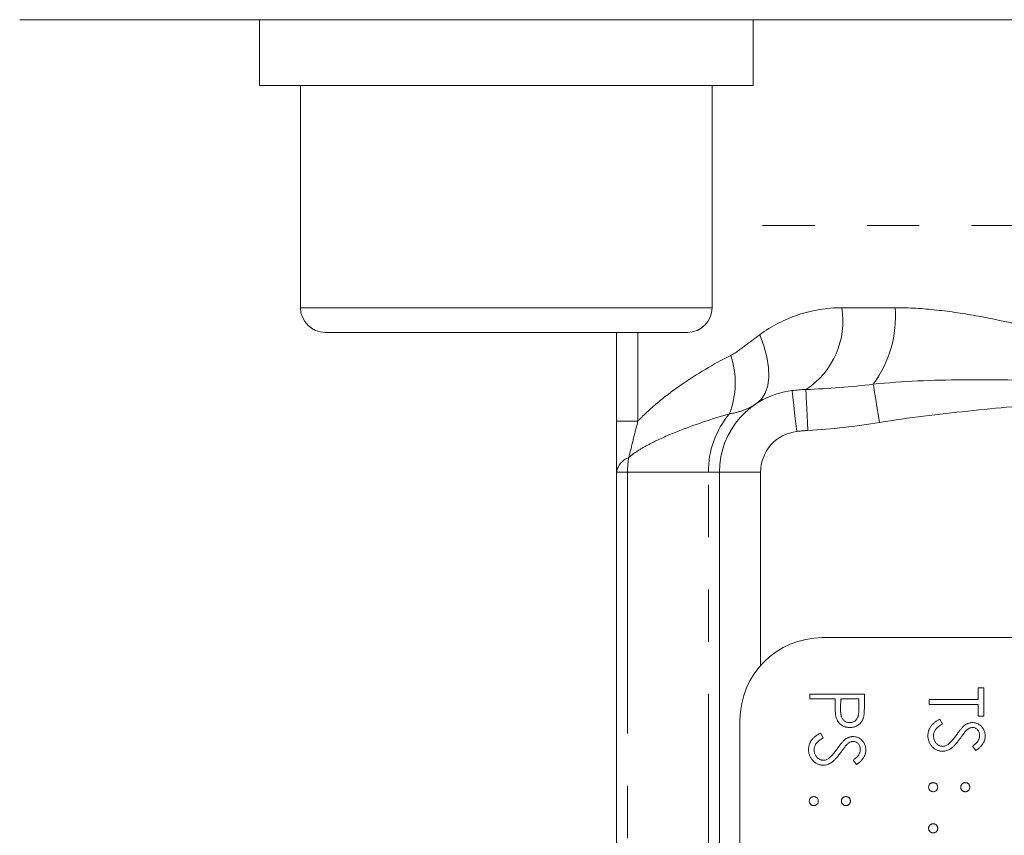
# Model space of a CAD drawing. Header units: millimetres. Extents: x 90 to 460, y -138 to 411.
# Tile 16 of 27: x 129 to 153, y 265 to 285. Entities that reach past the tile are written whole.
import ezdxf

# ---------------------------------------------------------------- set-up
doc = ezdxf.new("R2010")
doc.units = ezdxf.units.MM
doc.linetypes.add('PHANTOM', pattern=[12.7, 6.35, -1.27, 1.27, -1.27, 1.27, -1.27])

msp = doc.modelspace()

# ---------------------------------------------------------------- linework, layer by layer
at = {"color": 7, "linetype": 'Continuous', "lineweight": 15}
for p, q in [((134.413, 284.615), (128.591, 284.615)), ((134.413, 284.615), (134.413, 283.015)), ((140.413, 284.615), (134.413, 284.615)), ((175.768, 284.615), (140.413, 284.615)), ((146.413, 283.015), (146.413, 284.615)), ((140.413, 283.015), (134.413, 283.015)), ((135.413, 283.015), (135.413, 277.615)), ((146.413, 283.015), (140.413, 283.015)), ((145.413, 277.615), (145.413, 283.015)), ((140.413, 277.015), (136.013, 277.015)), ((144.813, 277.015), (140.413, 277.015)), ((143.091, 274.859), (143.091, 277.015)), ((143.091, 220.819), (143.091, 273.615)), ((145.591, 209.615), (145.591, 273.615)), ((161.991, 269.595), (148.091, 269.595)), ((147.791, 268.225), (149.114, 268.225)), ((147.791, 268.107), (147.791, 268.225)), ((149.114, 268.225), (149.114, 267.966)), ((151.878, 268.378), (152.014, 268.378)), ((151.878, 268.09), (151.878, 268.378)), ((152.014, 268.378), (152.014, 267.683)), ((148.401, 268.107), (147.791, 268.107)), ((148.401, 268.012), (148.401, 268.107)), ((148.537, 268.107), (148.534, 267.875)), ((148.978, 268.107), (148.537, 268.107)), ((148.978, 267.865), (148.978, 268.107)), ((150.691, 267.971), (150.691, 268.09)), ((150.691, 268.09), (151.878, 268.09)), ((151.878, 267.971), (150.691, 267.971)), ((151.878, 267.683), (151.878, 267.971)), ((146.091, 267.595), (146.091, 211.595)), ((150.946, 267.615), (151.013, 267.503)), ((152.014, 267.683), (151.878, 267.683)), ((148.046, 267.276), (148.113, 267.164)), ((151.824, 266.852), (151.742, 266.959)), ((148.924, 266.512), (148.842, 266.62))]:
    msp.add_line(p, q, dxfattribs=at)
at = {"color": 8, "linetype": 'PHANTOM', "lineweight": 0}
for p, q in [((170.768, 279.615), (145.413, 279.615)), ((135.413, 277.615), (140.413, 277.615)), ((140.413, 277.615), (145.413, 277.615)), ((148.564, 277.615), (149.861, 277.615)), ((143.611, 277.015), (143.611, 274.859)), ((143.611, 274.859), (143.091, 274.859)), ((143.359, 273.615), (143.091, 273.615)), ((145.323, 273.615), (143.359, 273.615)), ((143.359, 273.615), (143.359, 220.819)), ((145.591, 273.615), (145.323, 273.615)), ((145.323, 198.376), (145.323, 273.615)), ((146.591, 273.615), (145.591, 273.615)), ((146.591, 273.615), (146.591, 268.918))]:
    msp.add_line(p, q, dxfattribs=at)
at = {"color": 8, "linetype": 'PHANTOM', "lineweight": 0, "flags": 128}
for points in [[(146.569, 276.957), (146.672, 276.684), (146.745, 276.417), (146.785, 276.164), (146.791, 275.93), (146.764, 275.72), (146.704, 275.54), (146.612, 275.394), (146.491, 275.286)], [(147.472, 274.608), (147.449, 274.802), (147.427, 274.988), (147.406, 275.16), (147.388, 275.31), (147.374, 275.434), (147.363, 275.526), (147.356, 275.582), (147.354, 275.601)], [(147.742, 274.631), (147.733, 274.815), (147.724, 274.993), (147.716, 275.158), (147.708, 275.305), (147.702, 275.429), (147.697, 275.526), (147.693, 275.592), (147.692, 275.626)], [(149.483, 274.825), (149.458, 274.976), (149.433, 275.124), (149.41, 275.264), (149.388, 275.395), (149.369, 275.511), (149.352, 275.612), (149.339, 275.694), (149.329, 275.755)]]:
    msp.add_lwpolyline(points, dxfattribs=at)
at = {"color": 7, "linetype": 'Continuous', "lineweight": 15}
for centre, radius, start, end in [((136.013, 277.615), 0.6, 180, 270), ((144.813, 277.615), 0.6, 270, 0), ((147.591, 273.615), 2, 96.8055, 180), ((148.091, 267.595), 2, 90, 180)]:
    msp.add_arc(centre, radius, start, end, dxfattribs=at)
at = {"color": 8, "linetype": 'PHANTOM', "lineweight": 0}
for centre, radius, start, end in [((146.61, 277.286), 1.982, 303.085, 9.5508), ((147.104, 277.398), 2.765, 323.5601, 4.5163), ((143.895, 275.787), 2.081, 338.8293, 18.75), ((147.486, 273.637), 2.163, 139.721, 180.5815), ((147.591, 273.615), 1, 96.8055, 180), ((143.553, 273.534), 0.469, 110.7574, 170.0161), ((145.66, 273.616), 2.301, 171.0709, 180.0072)]:
    msp.add_arc(centre, radius, start, end, dxfattribs=at)
for points, knots in [([(146.569, 276.957), (146.86, 277.168), (147.172, 277.329), (147.841, 277.554), (148.2, 277.615), (148.564, 277.615)], [0, 0, 0, 0, 0.5, 0.5, 1, 1, 1, 1]), ([(149.861, 277.615), (150.195, 277.615), (150.533, 277.594), (151.207, 277.521), (151.545, 277.47), (152.564, 277.284), (153.25, 277.117), (154.634, 276.737), (155.323, 276.525), (156.359, 276.192), (156.704, 276.078), (157.396, 275.848), (157.741, 275.733), (158.091, 275.615)], [0, 0, 0, 0, 0.125, 0.125, 0.25, 0.25, 0.5, 0.5, 0.75, 0.75, 0.875, 0.875, 1, 1, 1, 1]), ([(145.866, 276.456), (145.99, 276.519), (146.105, 276.606), (146.336, 276.781), (146.451, 276.871), (146.569, 276.957)], [0, 0, 0, 0, 0.5, 0.5, 1, 1, 1, 1]), ([(143.611, 274.859), (143.771, 275.03), (143.941, 275.184), (144.293, 275.475), (144.475, 275.612), (145.04, 276.003), (145.441, 276.24), (145.866, 276.456)], [0, 0, 0, 0, 0.25, 0.25, 0.5, 0.5, 1, 1, 1, 1]), ([(149.329, 275.755), (150.049, 275.831), (150.776, 275.856), (152.235, 275.87), (152.965, 275.856), (155.159, 275.785), (156.626, 275.699), (158.091, 275.615)], [0, 0, 0, 0, 0.25, 0.25, 0.5, 0.5, 1, 1, 1, 1]), ([(149.483, 274.825), (150.195, 274.943), (150.91, 275.027), (152.343, 275.177), (153.061, 275.241), (155.215, 275.417), (156.654, 275.516), (158.091, 275.615)], [0, 0, 0, 0, 0.25, 0.25, 0.5, 0.5, 1, 1, 1, 1]), ([(146.491, 275.286), (146.397, 275.224), (146.307, 275.172), (146.097, 275.089), (145.978, 275.058), (145.836, 275.036)], [0, 0, 0, 0, 0.5, 0.5, 1, 1, 1, 1]), ([(145.836, 275.036), (145.392, 274.907), (144.966, 274.765), (144.351, 274.518), (144.15, 274.43), (143.856, 274.282), (143.759, 274.229), (143.569, 274.113), (143.475, 274.051), (143.387, 273.973)], [0, 0, 0, 0, 0.5, 0.5, 0.75, 0.75, 0.875, 0.875, 1, 1, 1, 1]), ([(143.611, 274.859), (143.573, 274.715), (143.536, 274.568), (143.463, 274.271), (143.428, 274.121), (143.387, 273.973)], [0, 0, 0, 0, 0.5, 0.5, 1, 1, 1, 1])]:
    msp.add_open_spline(points, degree=3, knots=knots, dxfattribs=at)
at = {"color": 7, "linetype": 'Continuous', "lineweight": 15}
msp.add_open_spline([(147.354, 275.601), (147.466, 275.615), (147.579, 275.623), (147.692, 275.626)], degree=3, dxfattribs=at)
at = {"color": 8, "linetype": 'PHANTOM', "lineweight": 0}
for points in [[(147.692, 275.626), (148.239, 275.646), (148.784, 275.692), (149.329, 275.755)], [(147.742, 274.631), (147.652, 274.627), (147.562, 274.619), (147.472, 274.608)], [(149.483, 274.825), (148.906, 274.729), (148.326, 274.661), (147.742, 274.631)]]:
    msp.add_open_spline(points, degree=3, dxfattribs=at)
at = {"color": 7, "linetype": 'Continuous', "lineweight": 15}
for points, knots in [([(143.091, 273.615), (143.091, 273.815), (143.091, 274.021), (143.091, 274.437), (143.091, 274.647), (143.091, 274.859)], [0, 0, 0, 0, 0.5, 0.5, 1, 1, 1, 1]), ([(148.423, 267.675), (148.421, 267.684), (148.417, 267.702), (148.413, 267.732), (148.409, 267.766), (148.407, 267.806), (148.404, 267.851), (148.402, 267.9), (148.401, 267.954), (148.401, 267.992), (148.401, 268.012)], [0, 0, 0, 0, 0.075173, 0.164746, 0.268017, 0.385912, 0.517789, 0.663691, 0.824413, 1, 1, 1, 1]), ([(149.114, 267.966), (149.114, 267.948), (149.114, 267.914), (149.112, 267.865), (149.111, 267.82), (149.109, 267.78), (149.106, 267.745), (149.103, 267.714), (149.099, 267.688), (149.095, 267.672), (149.094, 267.665)], [0, 0, 0, 0, 0.176956, 0.339055, 0.486318, 0.618781, 0.735619, 0.838742, 0.926457, 1, 1, 1, 1]), ([(148.534, 267.875), (148.534, 267.864), (148.534, 267.842), (148.536, 267.81), (148.537, 267.781), (148.54, 267.754), (148.543, 267.73), (148.547, 267.708), (148.552, 267.688), (148.559, 267.665), (148.571, 267.639), (148.589, 267.611), (148.611, 267.587), (148.636, 267.567), (148.664, 267.55), (148.694, 267.538), (148.726, 267.531), (148.747, 267.531), (148.758, 267.53)], [0, 0, 0, 0, 0.0725384, 0.1400338, 0.2024957, 0.2605751, 0.3132283, 0.3615832, 0.4048784, 0.4441274, 0.5163997, 0.5865067, 0.6550854, 0.7243838, 0.7939735, 0.8616377, 0.9301109, 1, 1, 1, 1]), ([(148.758, 267.53), (148.769, 267.531), (148.79, 267.531), (148.821, 267.539), (148.851, 267.55), (148.878, 267.567), (148.903, 267.587), (148.925, 267.61), (148.942, 267.636), (148.954, 267.661), (148.961, 267.683), (148.965, 267.701), (148.969, 267.723), (148.972, 267.747), (148.975, 267.773), (148.977, 267.801), (148.978, 267.832), (148.978, 267.854), (148.978, 267.865)], [0, 0, 0, 0, 0.070044, 0.139238, 0.208197, 0.279173, 0.349987, 0.418354, 0.48761, 0.557411, 0.59533, 0.637964, 0.685913, 0.738185, 0.796103, 0.858517, 0.926658, 1, 1, 1, 1]), ([(148.759, 267.411), (148.748, 267.412), (148.727, 267.412), (148.695, 267.416), (148.666, 267.421), (148.637, 267.428), (148.611, 267.438), (148.585, 267.45), (148.561, 267.465), (148.539, 267.481), (148.518, 267.5), (148.499, 267.52), (148.482, 267.542), (148.467, 267.565), (148.453, 267.59), (148.441, 267.617), (148.431, 267.646), (148.426, 267.665), (148.423, 267.675)], [0, 0, 0, 0, 0.070119, 0.137192, 0.202016, 0.264631, 0.326117, 0.38601, 0.445812, 0.505298, 0.564633, 0.624283, 0.683902, 0.743953, 0.805388, 0.868388, 0.933084, 1, 1, 1, 1]), ([(149.094, 267.665), (149.091, 267.656), (149.086, 267.637), (149.076, 267.611), (149.065, 267.587), (149.051, 267.563), (149.036, 267.541), (149.018, 267.52), (148.999, 267.5), (148.978, 267.482), (148.956, 267.465), (148.932, 267.451), (148.907, 267.439), (148.88, 267.428), (148.851, 267.421), (148.822, 267.415), (148.791, 267.412), (148.77, 267.412), (148.759, 267.411)], [0, 0, 0, 0, 0.0624813, 0.1234904, 0.1834111, 0.2431532, 0.3021267, 0.3617097, 0.4218423, 0.4829319, 0.5445523, 0.6056807, 0.6676797, 0.7299844, 0.7945509, 0.8603456, 0.9289074, 1, 1, 1, 1]), ([(150.657, 267.213), (150.657, 267.223), (150.657, 267.242), (150.661, 267.272), (150.666, 267.301), (150.673, 267.328), (150.682, 267.356), (150.694, 267.382), (150.707, 267.408), (150.723, 267.433), (150.741, 267.458), (150.762, 267.482), (150.786, 267.505), (150.813, 267.528), (150.842, 267.551), (150.874, 267.573), (150.909, 267.594), (150.933, 267.608), (150.946, 267.615)], [0, 0, 0, 0, 0.057208, 0.113696, 0.169178, 0.224159, 0.27872, 0.333794, 0.389241, 0.445822, 0.503704, 0.564294, 0.627975, 0.695038, 0.765373, 0.839611, 0.917538, 1, 1, 1, 1]), ([(151.013, 267.503), (150.996, 267.493), (150.962, 267.473), (150.917, 267.439), (150.879, 267.405), (150.847, 267.369), (150.823, 267.332), (150.805, 267.293), (150.794, 267.253), (150.793, 267.226), (150.792, 267.213)], [0, 0, 0, 0, 0.159004, 0.304646, 0.438547, 0.562322, 0.677433, 0.786897, 0.893611, 1, 1, 1, 1]), ([(151.357, 267.239), (151.367, 267.253), (151.386, 267.28), (151.414, 267.317), (151.44, 267.35), (151.464, 267.38), (151.485, 267.405), (151.504, 267.426), (151.521, 267.443), (151.532, 267.452), (151.537, 267.456)], [0, 0, 0, 0, 0.181535, 0.347082, 0.495568, 0.628357, 0.74552, 0.845831, 0.930782, 1, 1, 1, 1]), ([(151.537, 267.456), (151.545, 267.462), (151.561, 267.473), (151.584, 267.489), (151.609, 267.502), (151.634, 267.512), (151.66, 267.52), (151.686, 267.526), (151.712, 267.53), (151.73, 267.53), (151.739, 267.53)], [0, 0, 0, 0, 0.133507, 0.262559, 0.388264, 0.512667, 0.633722, 0.755394, 0.877553, 1, 1, 1, 1]), ([(151.739, 267.53), (151.753, 267.53), (151.781, 267.529), (151.821, 267.52), (151.86, 267.507), (151.896, 267.489), (151.929, 267.466), (151.96, 267.438), (151.985, 267.406), (152.008, 267.37), (152.025, 267.331), (152.038, 267.291), (152.046, 267.248), (152.047, 267.219), (152.048, 267.204)], [0, 0, 0, 0, 0.083785, 0.16578, 0.24628, 0.327461, 0.408797, 0.489715, 0.571376, 0.655523, 0.741019, 0.826547, 0.911989, 1, 1, 1, 1]), ([(147.757, 266.873), (147.757, 266.883), (147.757, 266.903), (147.761, 266.933), (147.766, 266.961), (147.773, 266.989), (147.782, 267.016), (147.794, 267.043), (147.807, 267.069), (147.823, 267.094), (147.841, 267.119), (147.862, 267.142), (147.886, 267.166), (147.913, 267.189), (147.942, 267.212), (147.974, 267.234), (148.009, 267.255), (148.033, 267.269), (148.046, 267.276)], [0, 0, 0, 0, 0.057208, 0.113696, 0.169178, 0.224159, 0.27872, 0.333794, 0.389241, 0.445822, 0.503704, 0.564294, 0.627975, 0.695038, 0.765373, 0.839611, 0.917538, 1, 1, 1, 1]), ([(151.015, 266.835), (151.003, 266.835), (150.979, 266.835), (150.945, 266.841), (150.911, 266.849), (150.879, 266.862), (150.848, 266.877), (150.818, 266.896), (150.79, 266.919), (150.763, 266.945), (150.738, 266.973), (150.716, 267.002), (150.698, 267.034), (150.683, 267.067), (150.671, 267.101), (150.663, 267.137), (150.658, 267.174), (150.657, 267.2), (150.657, 267.213)], [0, 0, 0, 0, 0.061484, 0.121775, 0.18092, 0.240256, 0.300114, 0.361146, 0.423501, 0.488669, 0.553954, 0.617581, 0.680238, 0.742187, 0.804663, 0.868259, 0.93302, 1, 1, 1, 1]), ([(150.792, 267.213), (150.793, 267.201), (150.793, 267.178), (150.8, 267.144), (150.809, 267.111), (150.823, 267.08), (150.839, 267.051), (150.859, 267.025), (150.881, 267.003), (150.906, 266.985), (150.932, 266.971), (150.959, 266.961), (150.988, 266.955), (151.007, 266.954), (151.017, 266.953)], [0, 0, 0, 0, 0.091264, 0.18093, 0.270088, 0.360156, 0.448343, 0.532666, 0.613834, 0.693982, 0.772716, 0.849335, 0.923967, 1, 1, 1, 1]), ([(151.147, 267.001), (151.154, 267.007), (151.17, 267.019), (151.194, 267.041), (151.218, 267.066), (151.244, 267.094), (151.271, 267.125), (151.299, 267.16), (151.328, 267.198), (151.347, 267.225), (151.357, 267.239)], [0, 0, 0, 0, 0.0902792, 0.1895299, 0.2991979, 0.4189259, 0.5483763, 0.6881364, 0.8390835, 1, 1, 1, 1]), ([(151.573, 267.324), (151.571, 267.321), (151.565, 267.314), (151.555, 267.302), (151.542, 267.285), (151.527, 267.265), (151.509, 267.241), (151.489, 267.213), (151.466, 267.181), (151.45, 267.158), (151.442, 267.146)], [0, 0, 0, 0, 0.052594, 0.124952, 0.218094, 0.333502, 0.468789, 0.624938, 0.801683, 1, 1, 1, 1]), ([(151.744, 267.411), (151.737, 267.411), (151.723, 267.411), (151.702, 267.407), (151.681, 267.401), (151.66, 267.393), (151.64, 267.381), (151.618, 267.366), (151.596, 267.347), (151.581, 267.332), (151.573, 267.324)], [0, 0, 0, 0, 0.107285, 0.214746, 0.322939, 0.434116, 0.553412, 0.686073, 0.834256, 1, 1, 1, 1]), ([(151.742, 266.959), (151.751, 266.965), (151.767, 266.978), (151.789, 266.997), (151.81, 267.015), (151.828, 267.032), (151.844, 267.049), (151.858, 267.065), (151.869, 267.08), (151.882, 267.099), (151.894, 267.123), (151.904, 267.153), (151.911, 267.185), (151.911, 267.206), (151.912, 267.217)], [0, 0, 0, 0, 0.098469, 0.189629, 0.274184, 0.352183, 0.423199, 0.488551, 0.548473, 0.60144, 0.701198, 0.799592, 0.898545, 1, 1, 1, 1]), ([(151.912, 267.217), (151.911, 267.231), (151.911, 267.257), (151.901, 267.295), (151.886, 267.328), (151.864, 267.357), (151.839, 267.381), (151.81, 267.399), (151.778, 267.409), (151.756, 267.411), (151.744, 267.411)], [0, 0, 0, 0, 0.143073, 0.275903, 0.402371, 0.528414, 0.650356, 0.765895, 0.880774, 1, 1, 1, 1]), ([(148.113, 267.164), (148.096, 267.153), (148.062, 267.133), (148.017, 267.1), (147.979, 267.066), (147.947, 267.03), (147.923, 266.993), (147.905, 266.954), (147.894, 266.914), (147.893, 266.887), (147.892, 266.873)], [0, 0, 0, 0, 0.159004, 0.304646, 0.438547, 0.562322, 0.677433, 0.786897, 0.893611, 1, 1, 1, 1]), ([(148.457, 266.9), (148.467, 266.914), (148.486, 266.941), (148.514, 266.978), (148.54, 267.011), (148.564, 267.04), (148.585, 267.065), (148.604, 267.087), (148.621, 267.103), (148.632, 267.113), (148.637, 267.117)], [0, 0, 0, 0, 0.181535, 0.347082, 0.495568, 0.628357, 0.74552, 0.845831, 0.930782, 1, 1, 1, 1]), ([(148.673, 266.985), (148.671, 266.982), (148.665, 266.975), (148.655, 266.963), (148.642, 266.946), (148.627, 266.926), (148.609, 266.902), (148.589, 266.873), (148.566, 266.842), (148.55, 266.819), (148.542, 266.807)], [0, 0, 0, 0, 0.052594, 0.124952, 0.218094, 0.333502, 0.468789, 0.624938, 0.801683, 1, 1, 1, 1]), ([(148.637, 267.117), (148.645, 267.123), (148.661, 267.134), (148.684, 267.149), (148.709, 267.162), (148.734, 267.172), (148.76, 267.181), (148.786, 267.187), (148.812, 267.19), (148.83, 267.191), (148.839, 267.191)], [0, 0, 0, 0, 0.133507, 0.262559, 0.388264, 0.512667, 0.633722, 0.755394, 0.877553, 1, 1, 1, 1]), ([(148.844, 267.072), (148.837, 267.072), (148.823, 267.072), (148.802, 267.068), (148.781, 267.062), (148.76, 267.054), (148.74, 267.042), (148.718, 267.027), (148.696, 267.008), (148.681, 266.993), (148.673, 266.985)], [0, 0, 0, 0, 0.107285, 0.214746, 0.322939, 0.434116, 0.553412, 0.686073, 0.834256, 1, 1, 1, 1]), ([(148.839, 267.191), (148.853, 267.19), (148.881, 267.189), (148.921, 267.181), (148.96, 267.168), (148.996, 267.15), (149.029, 267.126), (149.06, 267.099), (149.085, 267.067), (149.108, 267.031), (149.125, 266.992), (149.138, 266.951), (149.146, 266.909), (149.147, 266.88), (149.148, 266.865)], [0, 0, 0, 0, 0.083785, 0.16578, 0.24628, 0.327461, 0.408797, 0.489715, 0.571376, 0.655523, 0.741019, 0.826547, 0.911989, 1, 1, 1, 1]), ([(149.012, 266.878), (149.011, 266.892), (149.011, 266.918), (149.001, 266.956), (148.986, 266.989), (148.964, 267.018), (148.939, 267.042), (148.91, 267.06), (148.878, 267.07), (148.856, 267.071), (148.844, 267.072)], [0, 0, 0, 0, 0.143073, 0.275903, 0.402371, 0.528414, 0.650356, 0.765895, 0.880774, 1, 1, 1, 1]), ([(151.442, 267.146), (151.431, 267.132), (151.411, 267.104), (151.381, 267.065), (151.351, 267.029), (151.322, 266.996), (151.294, 266.967), (151.267, 266.942), (151.241, 266.92), (151.208, 266.896), (151.167, 266.871), (151.116, 266.85), (151.066, 266.837), (151.032, 266.836), (151.015, 266.835)], [0, 0, 0, 0, 0.096972, 0.187773, 0.272396, 0.351321, 0.424335, 0.491909, 0.554233, 0.611268, 0.716348, 0.81454, 0.908495, 1, 1, 1, 1]), ([(151.017, 266.953), (151.028, 266.954), (151.05, 266.955), (151.083, 266.965), (151.116, 266.98), (151.136, 266.994), (151.147, 267.001)], [0, 0, 0, 0, 0.234723, 0.477158, 0.728556, 1, 1, 1, 1]), ([(152.048, 267.204), (152.047, 267.189), (152.046, 267.158), (152.037, 267.112), (152.021, 267.068), (152.004, 267.033), (151.986, 267.005), (151.97, 266.984), (151.952, 266.963), (151.931, 266.941), (151.908, 266.919), (151.882, 266.897), (151.854, 266.874), (151.834, 266.859), (151.824, 266.852)], [0, 0, 0, 0, 0.107233, 0.213252, 0.31883, 0.426794, 0.483646, 0.543604, 0.608308, 0.677127, 0.750686, 0.828713, 0.91219, 1, 1, 1, 1]), ([(148.115, 266.495), (148.103, 266.496), (148.079, 266.496), (148.045, 266.502), (148.011, 266.51), (147.979, 266.523), (147.948, 266.538), (147.918, 266.557), (147.89, 266.58), (147.863, 266.605), (147.838, 266.633), (147.816, 266.663), (147.798, 266.695), (147.783, 266.728), (147.771, 266.762), (147.763, 266.798), (147.758, 266.835), (147.757, 266.86), (147.757, 266.873)], [0, 0, 0, 0, 0.061484, 0.121775, 0.18092, 0.240256, 0.300114, 0.361146, 0.423501, 0.488669, 0.553954, 0.617581, 0.680238, 0.742187, 0.804663, 0.868259, 0.93302, 1, 1, 1, 1]), ([(147.892, 266.873), (147.893, 266.862), (147.893, 266.839), (147.9, 266.805), (147.909, 266.772), (147.923, 266.741), (147.939, 266.712), (147.959, 266.686), (147.981, 266.664), (148.006, 266.646), (148.032, 266.632), (148.059, 266.621), (148.088, 266.616), (148.107, 266.615), (148.117, 266.614)], [0, 0, 0, 0, 0.091264, 0.18093, 0.270088, 0.360156, 0.448343, 0.532666, 0.613834, 0.693982, 0.772716, 0.849335, 0.923967, 1, 1, 1, 1]), ([(148.542, 266.807), (148.531, 266.793), (148.511, 266.765), (148.481, 266.725), (148.451, 266.69), (148.422, 266.657), (148.394, 266.628), (148.367, 266.603), (148.341, 266.581), (148.308, 266.557), (148.267, 266.532), (148.216, 266.511), (148.166, 266.498), (148.132, 266.496), (148.115, 266.495)], [0, 0, 0, 0, 0.096972, 0.187773, 0.272396, 0.351321, 0.424335, 0.491909, 0.554233, 0.611268, 0.716348, 0.81454, 0.908495, 1, 1, 1, 1]), ([(148.247, 266.662), (148.254, 266.668), (148.27, 266.68), (148.294, 266.701), (148.318, 266.726), (148.344, 266.754), (148.371, 266.786), (148.399, 266.821), (148.428, 266.859), (148.447, 266.886), (148.457, 266.9)], [0, 0, 0, 0, 0.090279, 0.18953, 0.299198, 0.418926, 0.548376, 0.688136, 0.839084, 1, 1, 1, 1]), ([(148.842, 266.62), (148.851, 266.626), (148.867, 266.639), (148.889, 266.658), (148.91, 266.676), (148.928, 266.693), (148.944, 266.71), (148.958, 266.725), (148.969, 266.741), (148.982, 266.76), (148.994, 266.784), (149.004, 266.814), (149.011, 266.846), (149.011, 266.867), (149.012, 266.878)], [0, 0, 0, 0, 0.098469, 0.189629, 0.274184, 0.352183, 0.423199, 0.488551, 0.548473, 0.60144, 0.701198, 0.799592, 0.898545, 1, 1, 1, 1]), ([(149.148, 266.865), (149.147, 266.849), (149.146, 266.818), (149.137, 266.773), (149.121, 266.729), (149.104, 266.693), (149.086, 266.666), (149.07, 266.645), (149.052, 266.623), (149.031, 266.602), (149.008, 266.58), (148.982, 266.557), (148.954, 266.535), (148.934, 266.52), (148.924, 266.512)], [0, 0, 0, 0, 0.107233, 0.213252, 0.31883, 0.426794, 0.483646, 0.543604, 0.608308, 0.677127, 0.750686, 0.828713, 0.91219, 1, 1, 1, 1]), ([(148.117, 266.614), (148.128, 266.615), (148.15, 266.616), (148.183, 266.625), (148.216, 266.641), (148.236, 266.654), (148.247, 266.662)], [0, 0, 0, 0, 0.234723, 0.477158, 0.728556, 1, 1, 1, 1]), ([(150.674, 265.961), (150.674, 265.969), (150.675, 265.983), (150.681, 266.004), (150.692, 266.023), (150.706, 266.04), (150.723, 266.054), (150.742, 266.064), (150.762, 266.07), (150.777, 266.071), (150.784, 266.071)], [0, 0, 0, 0, 0.1277566, 0.2494144, 0.3727965, 0.5001113, 0.6286099, 0.7506434, 0.8737684, 1, 1, 1, 1]), ([(150.784, 266.071), (150.791, 266.071), (150.806, 266.07), (150.827, 266.064), (150.846, 266.054), (150.863, 266.04), (150.877, 266.023), (150.887, 266.004), (150.893, 265.983), (150.894, 265.969), (150.894, 265.961)], [0, 0, 0, 0, 0.129097, 0.252046, 0.373905, 0.5010378, 0.6281707, 0.7513765, 0.872426, 1, 1, 1, 1]), ([(151.454, 265.961), (151.454, 265.969), (151.455, 265.983), (151.461, 266.004), (151.471, 266.023), (151.486, 266.04), (151.502, 266.054), (151.521, 266.064), (151.542, 266.07), (151.557, 266.071), (151.564, 266.071)], [0, 0, 0, 0, 0.127574, 0.2486235, 0.3718293, 0.4989622, 0.626095, 0.747954, 0.870903, 1, 1, 1, 1]), ([(151.564, 266.071), (151.571, 266.071), (151.586, 266.07), (151.607, 266.064), (151.626, 266.054), (151.642, 266.04), (151.657, 266.023), (151.667, 266.004), (151.673, 265.983), (151.674, 265.969), (151.674, 265.961)], [0, 0, 0, 0, 0.126257, 0.2494068, 0.3714648, 0.4988052, 0.6271285, 0.7505355, 0.8722177, 1, 1, 1, 1]), ([(150.784, 265.851), (150.777, 265.851), (150.762, 265.852), (150.741, 265.858), (150.723, 265.869), (150.706, 265.883), (150.692, 265.9), (150.681, 265.919), (150.675, 265.939), (150.674, 265.954), (150.674, 265.961)], [0, 0, 0, 0, 0.126178, 0.248821, 0.37154, 0.499984, 0.627244, 0.749226, 0.872298, 1, 1, 1, 1]), ([(150.894, 265.961), (150.894, 265.954), (150.893, 265.939), (150.887, 265.919), (150.877, 265.9), (150.863, 265.883), (150.846, 265.869), (150.827, 265.858), (150.806, 265.852), (150.791, 265.851), (150.784, 265.851)], [0, 0, 0, 0, 0.127519, 0.249986, 0.371792, 0.49887, 0.625948, 0.748492, 0.870959, 1, 1, 1, 1]), ([(151.564, 265.851), (151.557, 265.851), (151.542, 265.852), (151.521, 265.858), (151.502, 265.869), (151.486, 265.883), (151.472, 265.9), (151.461, 265.919), (151.455, 265.939), (151.454, 265.954), (151.454, 265.961)], [0, 0, 0, 0, 0.129041, 0.251508, 0.374052, 0.50113, 0.628208, 0.750014, 0.872481, 1, 1, 1, 1]), ([(151.674, 265.961), (151.674, 265.954), (151.673, 265.939), (151.667, 265.919), (151.657, 265.9), (151.643, 265.883), (151.626, 265.869), (151.607, 265.858), (151.586, 265.852), (151.572, 265.851), (151.564, 265.851)], [0, 0, 0, 0, 0.127519, 0.249986, 0.371792, 0.49887, 0.625948, 0.748492, 0.870959, 1, 1, 1, 1]), ([(147.774, 265.622), (147.774, 265.629), (147.775, 265.644), (147.781, 265.665), (147.792, 265.684), (147.806, 265.7), (147.823, 265.714), (147.842, 265.725), (147.862, 265.731), (147.877, 265.732), (147.884, 265.732)], [0, 0, 0, 0, 0.1277566, 0.2494144, 0.3727965, 0.5001113, 0.6286099, 0.7506434, 0.8737684, 1, 1, 1, 1]), ([(147.884, 265.512), (147.877, 265.512), (147.862, 265.513), (147.841, 265.519), (147.823, 265.53), (147.806, 265.544), (147.792, 265.56), (147.781, 265.579), (147.775, 265.6), (147.774, 265.615), (147.774, 265.622)], [0, 0, 0, 0, 0.126178, 0.248821, 0.37154, 0.499984, 0.627244, 0.749226, 0.872298, 1, 1, 1, 1]), ([(147.884, 265.732), (147.891, 265.732), (147.906, 265.731), (147.927, 265.725), (147.946, 265.714), (147.963, 265.7), (147.977, 265.684), (147.987, 265.665), (147.993, 265.644), (147.994, 265.629), (147.994, 265.622)], [0, 0, 0, 0, 0.129097, 0.252046, 0.373905, 0.5010378, 0.6281707, 0.7513765, 0.872426, 1, 1, 1, 1]), ([(147.994, 265.622), (147.994, 265.615), (147.993, 265.6), (147.987, 265.579), (147.977, 265.56), (147.963, 265.544), (147.946, 265.53), (147.927, 265.519), (147.906, 265.513), (147.891, 265.512), (147.884, 265.512)], [0, 0, 0, 0, 0.127519, 0.249986, 0.371792, 0.49887, 0.625948, 0.748492, 0.870959, 1, 1, 1, 1]), ([(148.554, 265.622), (148.554, 265.629), (148.555, 265.644), (148.561, 265.665), (148.571, 265.684), (148.586, 265.7), (148.602, 265.714), (148.621, 265.725), (148.642, 265.731), (148.657, 265.732), (148.664, 265.732)], [0, 0, 0, 0, 0.127574, 0.2486235, 0.3718293, 0.4989622, 0.626095, 0.747954, 0.870903, 1, 1, 1, 1]), ([(148.664, 265.512), (148.657, 265.512), (148.642, 265.513), (148.621, 265.519), (148.602, 265.53), (148.586, 265.544), (148.572, 265.56), (148.561, 265.579), (148.555, 265.6), (148.554, 265.615), (148.554, 265.622)], [0, 0, 0, 0, 0.129041, 0.251508, 0.374052, 0.50113, 0.628208, 0.750014, 0.872481, 1, 1, 1, 1]), ([(148.664, 265.732), (148.671, 265.732), (148.686, 265.731), (148.707, 265.725), (148.726, 265.714), (148.742, 265.7), (148.757, 265.684), (148.767, 265.664), (148.773, 265.644), (148.774, 265.629), (148.774, 265.622)], [0, 0, 0, 0, 0.126257, 0.249407, 0.371465, 0.498805, 0.627129, 0.750535, 0.872218, 1, 1, 1, 1]), ([(148.774, 265.622), (148.774, 265.615), (148.773, 265.6), (148.767, 265.579), (148.757, 265.56), (148.743, 265.544), (148.726, 265.53), (148.707, 265.519), (148.686, 265.513), (148.672, 265.512), (148.664, 265.512)], [0, 0, 0, 0, 0.127519, 0.249986, 0.371792, 0.49887, 0.625948, 0.748492, 0.870959, 1, 1, 1, 1]), ([(150.674, 264.961), (150.674, 264.968), (150.675, 264.982), (150.681, 265.003), (150.692, 265.022), (150.706, 265.039), (150.723, 265.053), (150.742, 265.063), (150.762, 265.07), (150.777, 265.07), (150.784, 265.071)], [0, 0, 0, 0, 0.1277566, 0.2494144, 0.3727965, 0.5001113, 0.6286099, 0.7506434, 0.8737684, 1, 1, 1, 1]), ([(150.784, 265.071), (150.791, 265.07), (150.806, 265.07), (150.827, 265.063), (150.846, 265.053), (150.863, 265.039), (150.877, 265.022), (150.887, 265.003), (150.893, 264.982), (150.894, 264.968), (150.894, 264.961)], [0, 0, 0, 0, 0.129097, 0.252046, 0.373905, 0.5010378, 0.6281707, 0.7513765, 0.872426, 1, 1, 1, 1]), ([(150.784, 264.85), (150.777, 264.851), (150.762, 264.852), (150.741, 264.857), (150.723, 264.868), (150.706, 264.882), (150.692, 264.899), (150.681, 264.918), (150.675, 264.939), (150.674, 264.953), (150.674, 264.961)], [0, 0, 0, 0, 0.126178, 0.248821, 0.37154, 0.499984, 0.627244, 0.749226, 0.872298, 1, 1, 1, 1]), ([(150.894, 264.961), (150.894, 264.953), (150.893, 264.939), (150.887, 264.918), (150.877, 264.899), (150.863, 264.882), (150.846, 264.868), (150.827, 264.857), (150.806, 264.852), (150.791, 264.851), (150.784, 264.85)], [0, 0, 0, 0, 0.127519, 0.249986, 0.371792, 0.49887, 0.625948, 0.748492, 0.870959, 1, 1, 1, 1])]:
    msp.add_open_spline(points, degree=3, knots=knots, dxfattribs=at)

doc.saveas('drawing.dxf')
